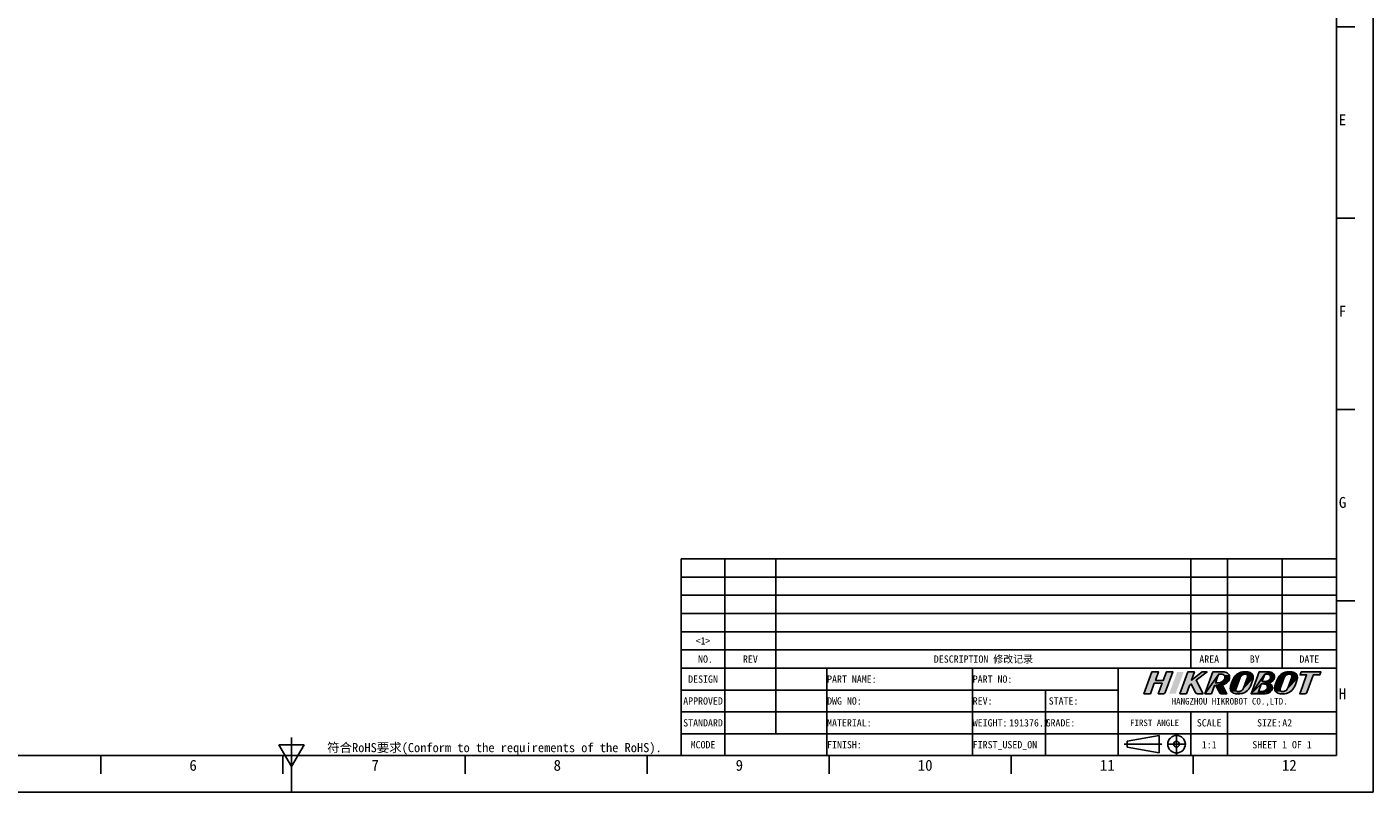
# Model space of a CAD drawing. Header units: millimetres. Extents: x 0 to 594, y 0 to 420.
# Tile 2 of 4: x 224 to 594, y 0 to 210. Entities that reach past the tile are written whole.
import ezdxf
from ezdxf.enums import TextEntityAlignment as Align

# ---------------------------------------------------------------- set-up
doc = ezdxf.new("R2010")
doc.units = ezdxf.units.MM
doc.header["$LTSCALE"] = 32.67
doc.linetypes.add('CENTER', pattern=[0.6, 0.375, -0.075, 0.075, -0.075])
doc.linetypes.add('PHANTOM', pattern=[0.8, 0.45, -0.05, 0.1, -0.05, 0.1, -0.05])
doc.layers.get('0').update_dxf_attribs({"linetype": 'CONTINUOUS'})
doc.layers.add('50_ALL_DETAILS', color=7, linetype='CONTINUOUS')
doc.layers.add('DEFAULT_1', color=7, linetype='CENTER')
doc.styles.get("Standard").update_dxf_attribs({"font": 'simfang.ttf'})
doc.styles.add('TEXTSTYLE_2', font='simfang.ttf')
doc.styles.add('TEXTSTYLE_4', font='simfang.ttf')
doc.styles.add('TEXTSTYLE_5', font='simfang.ttf')

# ---------------------------------------------------------------- blocks, each defined once
blk = doc.blocks.new('LOGO-R_BL0', base_point=(555.37, 29.99))
for color, points in [(1, [(534.23, 30.67), (536.38, 30.67), (537.23, 32.98), (539.03, 32.98), (536.95, 27.35), (536.95, 27.35), (536.95, 27.35), (536.84, 27.17), (536.8, 27.14), (536.63, 27.02), (536.43, 26.99), (535.02, 26.99), (536.07, 29.85), (533.93, 29.85), (532.87, 26.99), (531.07, 26.99), (533.28, 32.98), (535.08, 32.98)]), (1, [(547.32, 26.99), (545.76, 26.99), (545.56, 27.02), (545.54, 27.03), (545.36, 27.15), (545.25, 27.31), (544.05, 29.63), (543.6, 29.28), (542.75, 26.99), (540.95, 26.99), (543.16, 32.98), (544.96, 32.98), (544.13, 30.73), (547.07, 32.98), (548.41, 32.98), (545.41, 30.68)]), (8, [(551.61, 32.37), (547.82, 26.99), (550.03, 32.98), (550.28, 32.98), (550.47, 32.98), (552.15, 32.98), (552.94, 32.98), (553.09, 32.98), (553.42, 32.95), (553.73, 32.85), (553.73, 32.85), (554.01, 32.68), (554.25, 32.46), (554.44, 32.19), (554.56, 31.89), (553.25, 31.86), (553.17, 32), (553.07, 32.12), (552.95, 32.22), (552.91, 32.24), (552.77, 32.31), (552.62, 32.35), (552.47, 32.37), (552.2, 32.37), (552.12, 32.37)]), (8, [(551.19, 29.98), (551.38, 29.98), (551.41, 29.98), (553.77, 29.89), (550.47, 29.28), (549.62, 26.99), (547.82, 26.99), (551.61, 32.37), (551.55, 32.22), (551.5, 32.06), (551.12, 31.05), (550.91, 30.48), (550.8, 30.18), (550.73, 29.98), (551, 29.98)]), (8, [(552.64, 29.38), (553.88, 26.99), (552.32, 26.99), (552.13, 27.02), (552.12, 27.02), (551.95, 27.13), (551.83, 27.28), (551.82, 27.3), (551.51, 27.91), (550.79, 29.28), (550.76, 29.28), (550.47, 29.28), (553.77, 29.89), (553.43, 29.69), (553, 29.53), (552.62, 29.43)]), (8, [(554.56, 31.89), (554.61, 31.57), (554.59, 31.24), (554.57, 31.12), (554.45, 30.74), (554.37, 30.56), (554.28, 30.41), (554.06, 30.13), (553.77, 29.89), (551.41, 29.98), (551.63, 29.99), (551.87, 30.03), (552.1, 30.1), (552.32, 30.19), (552.53, 30.31), (552.56, 30.33), (552.75, 30.47), (552.91, 30.63), (553.06, 30.81), (553.18, 31), (553.27, 31.21), (553.31, 31.36), (553.33, 31.51), (553.32, 31.56), (553.3, 31.72), (553.25, 31.86), (554.56, 31.89)]), (8, [(557.6, 31.67), (557.48, 31.43), (556.38, 28.43), (556.34, 28.27), (554.85, 28.09), (554.8, 28.41), (554.82, 28.73), (554.86, 28.93), (554.89, 29.05), (555.13, 29.85), (555.42, 30.59), (555.68, 31.14), (555.89, 31.52), (557.75, 31.88)]), (8, [(560.1, 28.59), (559.84, 28.21), (559.52, 27.86), (559.16, 27.56), (558.76, 27.32), (558.33, 27.14), (558.09, 27.07), (556, 27.02), (555.69, 27.11), (555.67, 27.12), (555.39, 27.29), (555.16, 27.51), (554.98, 27.77), (556.57, 27.74), (556.71, 27.65), (556.8, 27.61), (556.96, 27.59), (557.06, 27.59), (557.33, 27.62), (557.51, 27.67), (557.75, 27.77), (557.96, 27.91), (558.15, 28.09), (558.3, 28.3), (558.42, 28.54), (561.08, 31.24), (561.03, 31.04), (560.9, 30.54), (560.83, 30.31), (560.55, 29.55), (560.34, 29.07), (560.22, 28.83)]), (8, [(557.93, 32.05), (557.75, 31.88), (555.89, 31.52), (556.17, 31.9), (558.14, 32.19)]), (8, [(558.38, 32.3), (558.14, 32.19), (556.17, 31.9), (556.51, 32.23), (558.83, 32.37), (558.64, 32.36)]), (8, [(560.23, 32.84), (560.51, 32.68), (560.74, 32.46), (558.83, 32.37), (556.51, 32.23), (556.89, 32.5), (557.29, 32.72), (560.2, 32.86)]), (8, [(559.58, 32.98), (559.9, 32.95), (560.2, 32.86), (557.29, 32.72), (557.73, 32.88), (557.75, 32.88), (558.18, 32.96), (558.41, 32.98), (558.52, 32.98), (558.64, 32.98)]), (8, [(561.05, 31.88), (561.1, 31.56), (561.08, 31.24), (558.42, 28.54), (559.52, 31.54), (559.55, 31.7), (559.55, 31.8), (561.04, 31.9)]), (8, [(558.93, 32.37), (558.83, 32.37), (560.74, 32.46), (560.92, 32.2), (561.04, 31.9), (559.55, 31.8), (559.52, 31.96), (559.44, 32.11), (559.33, 32.23), (559.18, 32.32), (559.09, 32.35)]), (8, [(564.51, 32.98), (565.59, 32.99), (565.89, 32.95), (564.28, 32.37), (560.49, 26.99), (562.7, 32.98), (564.14, 32.98), (564.33, 32.98)]), (8, [(563.86, 30.36), (563.95, 30.36), (564.23, 30.37), (566.1, 30.24), (563.28, 29.68), (560.49, 26.99), (564.28, 32.37), (564.16, 32.07), (563.58, 30.49), (563.54, 30.36), (563.68, 30.36)]), (8, [(563.09, 27.59), (563.36, 27.6), (563.39, 27.6), (565.85, 27.56), (560.49, 26.99), (563.28, 29.68), (563.17, 29.37), (562.59, 27.79), (562.51, 27.59), (562.81, 27.59)]), (8, [(565.41, 30), (565.34, 29.98), (565.34, 29.98), (563.28, 29.68), (566.1, 30.24), (565.78, 30.09)]), (8, [(563.28, 29.68), (565.34, 29.98), (565.62, 29.87), (565.86, 29.7), (566.07, 29.47), (566.22, 29.2), (566.31, 28.94), (566.34, 28.62), (566.3, 28.31), (566.25, 28.14), (566.11, 27.87), (566.06, 27.79), (564.07, 27.71), (564.24, 27.79), (564.4, 27.89), (564.55, 28.01), (564.56, 28.01), (564.69, 28.16), (564.82, 28.32), (564.88, 28.42), (564.94, 28.55), (564.98, 28.69), (564.99, 28.83), (564.99, 28.9), (564.96, 29.05), (564.91, 29.19), (564.84, 29.31), (564.75, 29.42), (564.63, 29.52), (564.51, 29.59), (564.43, 29.63), (564.29, 29.66), (564.14, 29.68), (563.87, 29.68), (563.59, 29.68)]), (8, [(566.69, 30.78), (566.6, 30.68), (566.35, 30.42), (566.1, 30.24), (564.23, 30.37), (564.27, 30.37), (564.51, 30.38), (564.62, 30.39), (564.81, 30.43), (564.93, 30.47), (565.1, 30.54), (565.27, 30.63), (565.42, 30.74), (565.42, 30.75), (566.74, 30.86)]), (8, [(564.28, 32.37), (565.89, 32.95), (566.19, 32.85), (566.26, 32.81), (566.51, 32.63), (566.71, 32.39), (566.86, 32.12), (566.87, 32.08), (566.95, 31.78), (566.95, 31.47), (565.85, 31.39), (565.86, 31.53), (565.86, 31.61), (565.83, 31.75), (565.78, 31.88), (565.71, 32), (565.62, 32.11), (565.51, 32.21), (565.39, 32.28), (565.29, 32.32), (565.15, 32.36), (565.01, 32.37), (564.74, 32.37), (564.64, 32.37), (564.46, 32.37)]), (8, [(566.95, 31.43), (566.87, 31.13), (566.74, 30.86), (565.42, 30.75), (565.56, 30.88), (565.69, 31.03), (565.75, 31.12), (565.81, 31.25), (565.85, 31.39), (566.95, 31.47)]), (8, [(569.74, 31.67), (569.63, 31.43), (568.53, 28.43), (568.49, 28.27), (567, 28.09), (566.95, 28.41), (566.97, 28.73), (567.01, 28.93), (567.04, 29.05), (567.28, 29.85), (567.57, 30.59), (567.83, 31.15), (568.04, 31.52), (569.9, 31.88)]), (8, [(572.25, 28.6), (571.99, 28.21), (571.67, 27.86), (571.31, 27.57), (570.91, 27.32), (570.48, 27.14), (570.24, 27.07), (569.8, 27), (569.55, 26.99), (568.46, 26.99), (568.15, 27.02), (567.84, 27.11), (567.82, 27.13), (567.54, 27.29), (567.31, 27.51), (567.13, 27.77), (568.71, 27.74), (568.86, 27.65), (568.95, 27.62), (569.11, 27.59), (569.21, 27.59), (569.48, 27.62), (569.66, 27.67), (569.9, 27.77), (570.11, 27.91), (570.3, 28.09), (570.45, 28.3), (570.57, 28.54), (573.23, 31.24), (573.18, 31.04), (573.05, 30.55), (572.98, 30.32), (572.7, 29.55), (572.49, 29.07), (572.37, 28.83)]), (8, [(570.08, 32.05), (569.9, 31.88), (568.04, 31.52), (568.32, 31.9), (570.29, 32.19)]), (8, [(570.53, 32.3), (570.29, 32.19), (568.32, 31.9), (568.66, 32.23), (570.98, 32.37), (570.79, 32.36)]), (8, [(572.38, 32.85), (572.65, 32.68), (572.89, 32.46), (570.98, 32.37), (568.66, 32.23), (569.04, 32.51), (569.44, 32.72), (572.35, 32.86)]), (8, [(571.73, 32.98), (572.05, 32.95), (572.35, 32.86), (569.44, 32.72), (569.88, 32.88), (569.89, 32.88), (570.33, 32.96), (570.56, 32.98), (570.67, 32.98), (570.79, 32.98)]), (8, [(573.2, 31.88), (573.25, 31.56), (573.23, 31.24), (570.57, 28.54), (571.67, 31.54), (571.7, 31.7), (571.7, 31.8), (573.19, 31.91)]), (8, [(571.08, 32.38), (570.98, 32.37), (572.89, 32.46), (573.07, 32.2), (573.19, 31.91), (571.7, 31.8), (571.67, 31.96), (571.59, 32.11), (571.48, 32.23), (571.4, 32.29), (571.24, 32.35)]), (8, [(574.26, 32.98), (576.06, 32.98), (579.66, 32.98), (579.36, 32.16), (577.56, 32.16), (577.44, 31.84), (575.79, 27.36), (575.79, 27.35), (575.69, 27.19), (575.55, 27.07), (575.45, 27.02), (575.26, 26.99), (575.26, 26.99), (573.85, 26.99), (574.6, 29), (575.76, 32.16), (573.96, 32.16)]), (8, [(556.35, 28.1), (556.38, 28.01), (554.98, 27.77), (554.85, 28.06), (554.85, 28.09), (556.34, 28.27)]), (8, [(557.85, 27.02), (557.41, 26.99), (556.31, 26.99), (556, 27.02), (558.09, 27.07)]), (8, [(564.14, 26.99), (563.98, 26.99), (560.49, 26.99), (565.85, 27.56), (565.82, 27.53), (565.53, 27.31), (565.22, 27.16), (564.86, 27.05), (564.78, 27.04), (564.39, 27), (564.22, 26.99)]), (8, [(566.03, 27.75), (565.85, 27.56), (563.39, 27.6), (563.65, 27.62), (563.75, 27.63), (563.94, 27.67), (564.07, 27.71), (566.06, 27.79)]), (8, [(568.49, 28.17), (568.53, 28.01), (567.13, 27.77), (567, 28.07), (567, 28.09), (568.49, 28.27)])]:
    blk.add_hatch(color=color).paths.add_polyline_path(points)
at = {"color": 1}
for points in [[(534.23, 30.67), (536.38, 30.67), (537.23, 32.98), (539.03, 32.98), (536.95, 27.35), (536.95, 27.35), (536.95, 27.35), (536.84, 27.17), (536.8, 27.14), (536.63, 27.02), (536.43, 26.99), (535.02, 26.99), (536.07, 29.85), (533.93, 29.85), (532.87, 26.99), (531.07, 26.99), (533.28, 32.98), (535.08, 32.98), (534.23, 30.67)], [(547.32, 26.99), (545.76, 26.99), (545.56, 27.02), (545.54, 27.03), (545.36, 27.15), (545.25, 27.31), (544.05, 29.63), (543.6, 29.28), (542.75, 26.99), (540.95, 26.99), (543.16, 32.98), (544.96, 32.98), (544.13, 30.73), (547.07, 32.98), (548.41, 32.98), (545.41, 30.68), (547.32, 26.99)]]:
    blk.add_lwpolyline(points, dxfattribs=at)
at = {"color": 8}
for points in [[(551.61, 32.37), (547.82, 26.99), (550.03, 32.98), (550.28, 32.98), (550.47, 32.98), (552.15, 32.98), (552.94, 32.98), (553.09, 32.98), (553.42, 32.95), (553.73, 32.85), (553.73, 32.85), (554.01, 32.68), (554.25, 32.46), (554.44, 32.19), (554.56, 31.89), (553.25, 31.86), (553.17, 32), (553.07, 32.12), (552.95, 32.22), (552.91, 32.24), (552.77, 32.31), (552.62, 32.35), (552.47, 32.37), (552.2, 32.37), (552.12, 32.37), (551.61, 32.37)], [(551.19, 29.98), (551.38, 29.98), (551.41, 29.98), (553.77, 29.89), (550.47, 29.28), (549.62, 26.99), (547.82, 26.99), (551.61, 32.37), (551.55, 32.22), (551.5, 32.06), (551.12, 31.05), (550.91, 30.48), (550.8, 30.18), (550.73, 29.98), (551, 29.98), (551.19, 29.98)], [(552.64, 29.38), (553.88, 26.99), (552.32, 26.99), (552.13, 27.02), (552.12, 27.02), (551.95, 27.13), (551.83, 27.28), (551.82, 27.3), (551.51, 27.91), (550.79, 29.28), (550.76, 29.28), (550.47, 29.28), (553.77, 29.89), (553.43, 29.69), (553, 29.53), (552.62, 29.43), (552.64, 29.38)], [(554.56, 31.89), (554.61, 31.57), (554.59, 31.24), (554.57, 31.12), (554.45, 30.74), (554.37, 30.56), (554.28, 30.41), (554.06, 30.13), (553.77, 29.89), (551.41, 29.98), (551.63, 29.99), (551.87, 30.03), (552.1, 30.1), (552.32, 30.19), (552.53, 30.31), (552.56, 30.33), (552.75, 30.47), (552.91, 30.63), (553.06, 30.81), (553.18, 31), (553.27, 31.21), (553.31, 31.36), (553.33, 31.51), (553.32, 31.56), (553.3, 31.72), (553.25, 31.86), (554.56, 31.89), (554.56, 31.89)], [(557.6, 31.67), (557.48, 31.43), (556.38, 28.43), (556.34, 28.27), (554.85, 28.09), (554.8, 28.41), (554.82, 28.73), (554.86, 28.93), (554.89, 29.05), (555.13, 29.85), (555.42, 30.59), (555.68, 31.14), (555.89, 31.52), (557.75, 31.88), (557.6, 31.67)], [(560.1, 28.59), (559.84, 28.21), (559.52, 27.86), (559.16, 27.56), (558.76, 27.32), (558.33, 27.14), (558.09, 27.07), (556, 27.02), (555.69, 27.11), (555.67, 27.12), (555.39, 27.29), (555.16, 27.51), (554.98, 27.77), (556.57, 27.74), (556.71, 27.65), (556.8, 27.61), (556.96, 27.59), (557.06, 27.59), (557.33, 27.62), (557.51, 27.67), (557.75, 27.77), (557.96, 27.91), (558.15, 28.09), (558.3, 28.3), (558.42, 28.54), (561.08, 31.24), (561.03, 31.04), (560.9, 30.54), (560.83, 30.31), (560.55, 29.55), (560.34, 29.07), (560.22, 28.83), (560.1, 28.59)], [(557.93, 32.05), (557.75, 31.88), (555.89, 31.52), (556.17, 31.9), (558.14, 32.19), (557.93, 32.05)], [(558.38, 32.3), (558.14, 32.19), (556.17, 31.9), (556.51, 32.23), (558.83, 32.37), (558.64, 32.36), (558.38, 32.3)], [(560.23, 32.84), (560.51, 32.68), (560.74, 32.46), (558.83, 32.37), (556.51, 32.23), (556.89, 32.5), (557.29, 32.72), (560.2, 32.86), (560.23, 32.84)], [(559.58, 32.98), (559.9, 32.95), (560.2, 32.86), (557.29, 32.72), (557.73, 32.88), (557.75, 32.88), (558.18, 32.96), (558.41, 32.98), (558.52, 32.98), (558.64, 32.98), (559.58, 32.98)], [(561.05, 31.88), (561.1, 31.56), (561.08, 31.24), (558.42, 28.54), (559.52, 31.54), (559.55, 31.7), (559.55, 31.8), (561.04, 31.9), (561.05, 31.88)], [(558.93, 32.37), (558.83, 32.37), (560.74, 32.46), (560.92, 32.2), (561.04, 31.9), (559.55, 31.8), (559.52, 31.96), (559.44, 32.11), (559.33, 32.23), (559.18, 32.32), (559.09, 32.35), (558.93, 32.37)], [(564.51, 32.98), (565.59, 32.99), (565.89, 32.95), (564.28, 32.37), (560.49, 26.99), (562.7, 32.98), (564.14, 32.98), (564.33, 32.98), (564.51, 32.98)], [(563.86, 30.36), (563.95, 30.36), (564.23, 30.37), (566.1, 30.24), (563.28, 29.68), (560.49, 26.99), (564.28, 32.37), (564.16, 32.07), (563.58, 30.49), (563.54, 30.36), (563.68, 30.36), (563.86, 30.36)], [(563.09, 27.59), (563.36, 27.6), (563.39, 27.6), (565.85, 27.56), (560.49, 26.99), (563.28, 29.68), (563.17, 29.37), (562.59, 27.79), (562.51, 27.59), (562.81, 27.59), (563.09, 27.59)], [(565.41, 30), (565.34, 29.98), (565.34, 29.98), (563.28, 29.68), (566.1, 30.24), (565.78, 30.09), (565.41, 30)], [(563.28, 29.68), (565.34, 29.98), (565.62, 29.87), (565.86, 29.7), (566.07, 29.47), (566.22, 29.2), (566.31, 28.94), (566.34, 28.62), (566.3, 28.31), (566.25, 28.14), (566.11, 27.87), (566.06, 27.79), (564.07, 27.71), (564.24, 27.79), (564.4, 27.89), (564.55, 28.01), (564.56, 28.01), (564.69, 28.16), (564.82, 28.32), (564.88, 28.42), (564.94, 28.55), (564.98, 28.69), (564.99, 28.83), (564.99, 28.9), (564.96, 29.05), (564.91, 29.19), (564.84, 29.31), (564.75, 29.42), (564.63, 29.52), (564.51, 29.59), (564.43, 29.63), (564.29, 29.66), (564.14, 29.68), (563.87, 29.68), (563.59, 29.68), (563.28, 29.68)], [(566.69, 30.78), (566.6, 30.68), (566.35, 30.42), (566.1, 30.24), (564.23, 30.37), (564.27, 30.37), (564.51, 30.38), (564.62, 30.39), (564.81, 30.43), (564.93, 30.47), (565.1, 30.54), (565.27, 30.63), (565.42, 30.74), (565.42, 30.75), (566.74, 30.86), (566.69, 30.78)], [(564.28, 32.37), (565.89, 32.95), (566.19, 32.85), (566.26, 32.81), (566.51, 32.63), (566.71, 32.39), (566.86, 32.12), (566.87, 32.08), (566.95, 31.78), (566.95, 31.47), (565.85, 31.39), (565.86, 31.53), (565.86, 31.61), (565.83, 31.75), (565.78, 31.88), (565.71, 32), (565.62, 32.11), (565.51, 32.21), (565.39, 32.28), (565.29, 32.32), (565.15, 32.36), (565.01, 32.37), (564.74, 32.37), (564.64, 32.37), (564.46, 32.37), (564.28, 32.37)], [(566.95, 31.43), (566.87, 31.13), (566.74, 30.86), (565.42, 30.75), (565.56, 30.88), (565.69, 31.03), (565.75, 31.12), (565.81, 31.25), (565.85, 31.39), (566.95, 31.47), (566.95, 31.43)], [(569.74, 31.67), (569.63, 31.43), (568.53, 28.43), (568.49, 28.27), (567, 28.09), (566.95, 28.41), (566.97, 28.73), (567.01, 28.93), (567.04, 29.05), (567.28, 29.85), (567.57, 30.59), (567.83, 31.15), (568.04, 31.52), (569.9, 31.88), (569.74, 31.67)], [(572.25, 28.6), (571.99, 28.21), (571.67, 27.86), (571.31, 27.57), (570.91, 27.32), (570.48, 27.14), (570.24, 27.07), (569.8, 27), (569.55, 26.99), (568.46, 26.99), (568.15, 27.02), (567.84, 27.11), (567.82, 27.13), (567.54, 27.29), (567.31, 27.51), (567.13, 27.77), (568.71, 27.74), (568.86, 27.65), (568.95, 27.62), (569.11, 27.59), (569.21, 27.59), (569.48, 27.62), (569.66, 27.67), (569.9, 27.77), (570.11, 27.91), (570.3, 28.09), (570.45, 28.3), (570.57, 28.54), (573.23, 31.24), (573.18, 31.04), (573.05, 30.55), (572.98, 30.32), (572.7, 29.55), (572.49, 29.07), (572.37, 28.83), (572.25, 28.6)], [(570.08, 32.05), (569.9, 31.88), (568.04, 31.52), (568.32, 31.9), (570.29, 32.19), (570.08, 32.05)], [(570.53, 32.3), (570.29, 32.19), (568.32, 31.9), (568.66, 32.23), (570.98, 32.37), (570.79, 32.36), (570.53, 32.3)], [(572.38, 32.85), (572.65, 32.68), (572.89, 32.46), (570.98, 32.37), (568.66, 32.23), (569.04, 32.51), (569.44, 32.72), (572.35, 32.86), (572.38, 32.85)], [(571.73, 32.98), (572.05, 32.95), (572.35, 32.86), (569.44, 32.72), (569.88, 32.88), (569.89, 32.88), (570.33, 32.96), (570.56, 32.98), (570.67, 32.98), (570.79, 32.98), (571.73, 32.98)], [(573.2, 31.88), (573.25, 31.56), (573.23, 31.24), (570.57, 28.54), (571.67, 31.54), (571.7, 31.7), (571.7, 31.8), (573.19, 31.91), (573.2, 31.88)], [(571.08, 32.38), (570.98, 32.37), (572.89, 32.46), (573.07, 32.2), (573.19, 31.91), (571.7, 31.8), (571.67, 31.96), (571.59, 32.11), (571.48, 32.23), (571.4, 32.29), (571.24, 32.35), (571.08, 32.38)], [(574.26, 32.98), (576.06, 32.98), (579.66, 32.98), (579.36, 32.16), (577.56, 32.16), (577.44, 31.84), (575.79, 27.36), (575.79, 27.35), (575.69, 27.19), (575.55, 27.07), (575.45, 27.02), (575.26, 26.99), (575.26, 26.99), (573.85, 26.99), (574.6, 29), (575.76, 32.16), (573.96, 32.16), (574.26, 32.98)], [(556.35, 28.1), (556.38, 28.01), (554.98, 27.77), (554.85, 28.06), (554.85, 28.09), (556.34, 28.27), (556.35, 28.1)], [(557.85, 27.02), (557.41, 26.99), (556.31, 26.99), (556, 27.02), (558.09, 27.07), (557.85, 27.02)], [(564.14, 26.99), (563.98, 26.99), (560.49, 26.99), (565.85, 27.56), (565.82, 27.53), (565.53, 27.31), (565.22, 27.16), (564.86, 27.05), (564.78, 27.04), (564.39, 27), (564.22, 26.99), (564.14, 26.99)], [(566.03, 27.75), (565.85, 27.56), (563.39, 27.6), (563.65, 27.62), (563.75, 27.63), (563.94, 27.67), (564.07, 27.71), (566.06, 27.79), (566.03, 27.75)], [(568.49, 28.17), (568.53, 28.01), (567.13, 27.77), (567, 28.07), (567, 28.09), (568.49, 28.27), (568.49, 28.17)]]:
    blk.add_lwpolyline(points, dxfattribs=at)
at = {"color": 1}
blk.add_solid([(542, 32.98), (539.79, 26.99), (540.2, 32.98), (537.98, 26.99)], dxfattribs=at)
at = {"color": 8}
for points in [[(564.87, 32.98), (565.59, 32.99), (564.51, 32.98)], [(556.45, 27.86), (556.57, 27.74), (556.38, 28.01), (554.98, 27.77)], [(568.6, 27.86), (568.71, 27.74), (568.53, 28.01), (567.13, 27.77)]]:
    blk.add_solid(points, dxfattribs=at)

msp = doc.modelspace()

# ---------------------------------------------------------------- linework, layer by layer
at = {"color": 7}
for p, q in [((594, 0), (594, 420)), ((584, 10), (584, 410)), ((588.99993, 157.49788), (584, 157.49788)), ((588.99993, 104.99859), (584, 104.99859)), ((404, 34), (404, 64)), ((404, 64), (584, 64)), ((416, 34), (416, 64)), ((430, 34), (430, 64)), ((544, 34), (544, 64)), ((554, 34), (554, 64)), ((569, 34), (569, 64)), ((584, 34), (584, 64)), ((404, 59), (584, 59)), ((404, 54), (584, 54)), ((588.99993, 52.49929), (584, 52.49929)), ((404, 49), (584, 49)), ((404, 44), (584, 44)), ((404, 39), (584, 39)), ((404, 34), (584, 34)), ((404, 34), (404, 10)), ((404, 34), (584, 34)), ((416, 34), (416, 10)), ((430, 34), (430, 16)), ((444, 34), (444, 10)), ((484, 34), (484, 10)), ((524, 34), (524, 10)), ((584, 34), (584, 10)), ((404, 28), (524, 28)), ((504, 28), (504, 10)), ((404, 22), (584, 22)), ((544, 22), (544, 10)), ((554, 22), (554, 10)), ((297, 0), (297, 15)), ((404, 16), (584, 16)), ((526.434, 13.93666), (535.23388, 15.53664)), ((535.23388, 10.7367), (535.23388, 15.53664)), ((293.5359, 12.99993), (300.4641, 12.99993)), ((297, 6.99993), (293.5359, 12.99993)), ((297, 6.99993), (300.4641, 12.99993)), ((526.434, 12.33668), (526.434, 13.93666)), ((526.434, 12.33668), (535.23388, 10.7367)), ((25, 10), (584, 10)), ((244.63726, 5.00007), (244.63726, 10)), ((294.63726, 5.00007), (294.63726, 10)), ((344.63726, 5.00007), (344.63726, 10)), ((394.63726, 5.00007), (394.63726, 10)), ((404, 10), (584, 10)), ((444.63726, 5.00007), (444.63726, 10)), ((494.63726, 5.00007), (494.63726, 10)), ((544.63726, 5.00007), (544.63726, 10)), ((0, 0), (594, 0))]:
    msp.add_line(p, q, dxfattribs=at)
at = {"color": 2}
msp.add_line((588.99993, 209.99717), (584, 209.99717), dxfattribs=at)
at = {"color": 7}
for radius in [2.39997, 0.79999]:
    msp.add_circle((540.03382, 13.13667), radius, dxfattribs=at)
at = {"layer": 'DEFAULT_1', "color": 1, "linetype": 'PHANTOM'}
for p, q in [((540.03322, 16.08657), (540.03322, 10.18723)), ((536.03387, 13.13667), (525.63401, 13.13667)), ((542.64075, 13.12648), (537.45682, 13.12648))]:
    msp.add_line(p, q, dxfattribs=at)

# ---------------------------------------------------------------- block references
at = {"color": 4}
msp.add_blockref('LOGO-R_BL0', (555.3666, 29.98511), dxfattribs=at)

# ---------------------------------------------------------------- texts
at = {"color": 3}
for s, style, p in [('E', 'TEXTSTYLE_2', (584.58881, 182.99376)), ('F', 'TEXTSTYLE_2', (584.58881, 130.49376)), ('G', 'TEXTSTYLE_2', (584.58881, 77.99376)), ('H', 'TEXTSTYLE_2', (584.58881, 25.49376)), ('6', 'TEXTSTYLE_2', (268.95623, 5.84706)), ('7', 'TEXTSTYLE_2', (318.95623, 5.84706)), ('8', 'TEXTSTYLE_2', (368.95623, 5.84706)), ('9', 'TEXTSTYLE_2', (418.95623, 5.84706)), ('10', 'TEXTSTYLE_4', (468.95623, 5.84706)), ('11', 'TEXTSTYLE_4', (518.95623, 5.84706)), ('12', 'TEXTSTYLE_4', (568.95623, 5.84706))]:
    msp.add_text(s, height=2.99996, dxfattribs=dict(at, style=style)).set_placement(p)
msp.add_text('符合RoHS要求(Conform to the requirements of the RoHS).', height=2.5, dxfattribs=at).set_placement((306.78685, 10.95071))
at = {"layer": '50_ALL_DETAILS', "color": 3}
for s, height, p in [(' <1> ', 2, (410, 40.5)), (' NO.', 2, (410, 35.5)), ('DESCRIPTION 修改记录', 2, (487, 35.5)), ('AREA', 2, (549, 35.5)), ('BY', 2, (561.5, 35.5)), ('DATE', 2, (576.5, 35.5)), ('DESIGN', 2, (410, 30)), ('APPROVED', 2, (410, 24)), ('STATE:', 2, (509, 24)), (' HANGZHOU HIKROBOT CO.,LTD.', 1.8, (554, 24.02188)), ('STANDARD', 2, (410, 18)), ('FIRST ANGLE', 1.8, (534, 18.1)), ('SCALE', 2, (549, 18)), ('MCODE', 2, (410, 12))]:
    msp.add_text(s, height=height, dxfattribs=at).set_placement(p, align=Align.CENTER)
at = {"layer": '50_ALL_DETAILS', "color": 3, "style": 'TEXTSTYLE_5'}
msp.add_text('REV', height=2, dxfattribs=at).set_placement((423, 35.5), align=Align.CENTER)
at = {"layer": '50_ALL_DETAILS', "color": 3}
for s, p in [('PART NAME:', (444.0625, 30)), ('PART NO:', (484.0625, 30)), ('DWG NO:', (444.0625, 24)), ('REV:', (484.0625, 24)), ('MATERIAL:', (444.0625, 18)), ('WEIGHT:', (484.0625, 18)), ('GRADE:', (504.0625, 18)), ('FINISH:', (444.0625, 12)), ('FIRST_USED_ON ', (484.0625, 12))]:
    msp.add_text(s, height=2, dxfattribs=at).set_placement(p)
at = {"layer": '50_ALL_DETAILS', "color": 7}
for s, p in [('191376.2', (494.0625, 18)), ('A2', (569.0625, 18))]:
    msp.add_text(s, height=2, dxfattribs=at).set_placement(p)
at = {"layer": '50_ALL_DETAILS', "color": 3}
msp.add_text('SIZE:', height=2, dxfattribs=at).set_placement((568.9375, 18), align=Align.RIGHT)
at = {"layer": '50_ALL_DETAILS', "color": 7}
for s, p in [('1:1', (549, 12)), ('SHEET 1 OF 1', (569, 12))]:
    msp.add_text(s, height=2, dxfattribs=at).set_placement(p, align=Align.CENTER)

doc.saveas('drawing.dxf')
